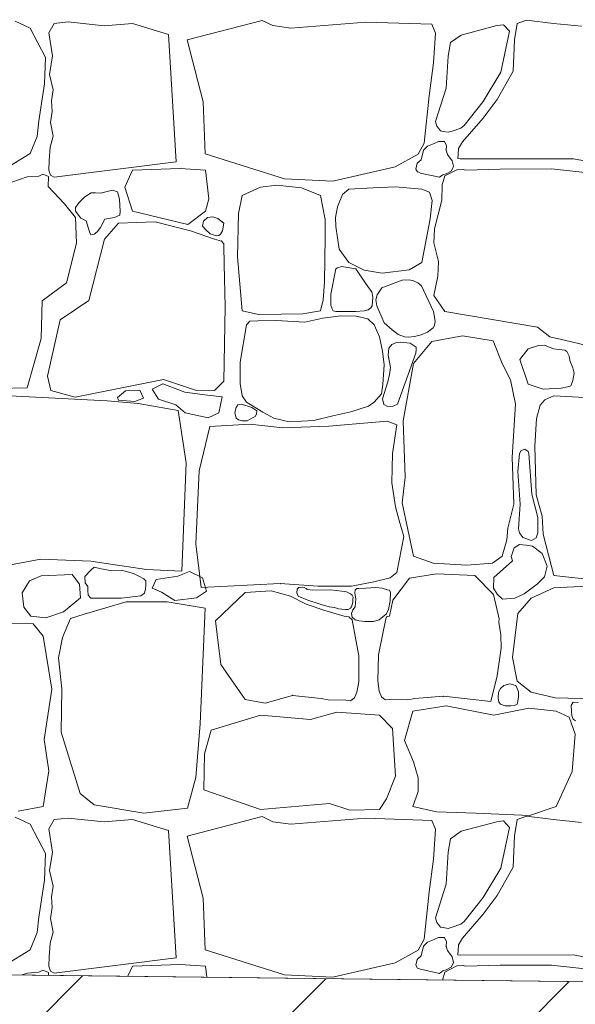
# Model space of a CAD drawing. Header units: centimetres. Extents: x 13236 to 130629, y -361 to 3059.
# Tile 26 of 71: x 76474 to 76537, y -133 to -23. Entities that reach past the tile are written whole.
import ezdxf

# ---------------------------------------------------------------- set-up
doc = ezdxf.new("R2010")
doc.units = ezdxf.units.CM
doc.header["$MEASUREMENT"] = 0
doc.linetypes.add('Wipeout_Contour', pattern=[100, 0, -100])
for name, color, linetype, lineweight in [('0_Nr_pióra__102', 9, 'Continuous', 5), ('0_Nr_pióra__93', 7, 'Continuous', 13), ('_elementy3d_Nr_pióra__102', 9, 'Continuous', 5), ('_elementy3d_Nr_pióra__2', 8, 'Continuous', 5)]:
    doc.layers.add(name, color=color, linetype=linetype, lineweight=lineweight)
doc.layers.add('_elementy3d', color=7, linetype='Continuous')

# ---------------------------------------------------------------- blocks, each defined once
blk = doc.blocks.new('*X471', base_point=(73973.14, 422.67))
at = {"layer": '_elementy3d_Nr_pióra__102', "linetype": 'Continuous'}
for p, q in [((76531.13, -23.11), (76530.09, -23.5)), ((76534.15, -23.5), (76531.13, -23.11)), ((76475.53, -24.02), (76473.87, -23.23)), ((76477.24, -27.29), (76475.53, -24.02)), ((76478.23, -23.48), (76477.63, -24.53)), ((76479.79, -23.32), (76478.23, -23.48)), ((76483.83, -23.75), (76479.79, -23.32)), ((76487, -23.5), (76483.83, -23.75)), ((76491.05, -24.72), (76487, -23.5)), ((76493.14, -25.34), (76501.53, -23.16)), ((76501.53, -23.16), (76502.74, -23.73)), ((76502.74, -23.73), (76504.74, -24.02)), ((76504.74, -24.02), (76513.14, -23.35)), ((76513.14, -23.35), (76520.55, -23.58)), ((76520.55, -23.58), (76520.94, -24.57)), ((76527.81, -23.73), (76523.84, -24.8)), ((76528.55, -23.63), (76527.81, -23.73)), ((76529.25, -24.37), (76528.55, -23.63)), ((76530.09, -23.5), (76529.81, -25.31)), ((76537.32, -23.8), (76534.15, -23.5)), ((76477.63, -24.53), (76478.03, -27.13)), ((76491.91, -38.98), (76491.05, -24.72)), ((76494.9, -32.28), (76493.14, -25.34)), ((76520.94, -24.57), (76520.72, -27.91)), ((76523.84, -24.8), (76522.61, -25.63)), ((76528.28, -28.93), (76529.25, -24.37)), ((76529.81, -25.31), (76529.66, -28.83)), ((76522.61, -25.63), (76522.36, -27.14)), ((76477.16, -30.26), (76477.24, -27.29)), ((76478.03, -27.13), (76477.7, -29.19)), ((76522.36, -27.14), (76522.16, -30.74)), ((76520.72, -27.91), (76520.22, -31.58)), ((76477.7, -29.19), (76478.1, -30.94)), ((76526.27, -32.22), (76528.28, -28.93)), ((76529.66, -28.83), (76527.86, -32)), ((76476.52, -34.4), (76477.16, -30.26)), ((76522.16, -30.74), (76520.96, -34.48)), ((76478.1, -30.94), (76477.91, -32.15)), ((76520.22, -31.58), (76519.66, -36.88)), ((76477.91, -32.15), (76478.02, -33.34)), ((76495.13, -38.09), (76494.9, -32.28)), ((76524.17, -34.92), (76526.27, -32.22)), ((76527.86, -32), (76526.27, -34.08)), ((76478.02, -33.34), (76477.8, -34.58)), ((76526.27, -34.08), (76523.97, -36.75)), ((76476.32, -36.13), (76476.52, -34.4)), ((76477.8, -34.58), (76478.13, -36.1)), ((76520.96, -34.48), (76521.09, -35.01)), ((76521.09, -35.01), (76521.29, -35.22)), ((76521.29, -35.22), (76521.52, -35.52)), ((76522.8, -35.54), (76523.78, -35.2)), ((76523.78, -35.2), (76524.17, -34.92)), ((76475.53, -38.07), (76476.32, -36.13)), ((76478.13, -36.1), (76477.79, -37.34)), ((76521.52, -35.52), (76521.8, -35.57)), ((76521.8, -35.57), (76522.35, -35.68)), ((76522.35, -35.68), (76522.8, -35.54)), ((76477.79, -37.34), (76477.68, -38.85)), ((76519.66, -36.88), (76518.99, -38.12)), ((76520.07, -37.23), (76519.6, -37.67)), ((76520.78, -36.92), (76520.07, -37.23)), ((76521.3, -36.69), (76520.78, -36.92)), ((76521.96, -36.7), (76521.3, -36.69)), ((76522.17, -37.19), (76521.96, -36.7)), ((76522.14, -37.67), (76522.17, -37.19)), ((76523.97, -36.75), (76523.52, -37.51)), ((76472.75, -39.78), (76475.53, -38.07)), ((76504.03, -40.89), (76495.13, -38.09)), ((76518.99, -38.12), (76516.43, -39.53)), ((76519.6, -37.67), (76519.36, -38.75)), ((76522.31, -38.16), (76522.14, -37.67)), ((76522.83, -38.86), (76522.31, -38.16)), ((76523.47, -38.14), (76523.46, -38.62)), ((76523.52, -37.51), (76523.47, -38.14)), ((76477.68, -38.85), (76477.63, -39.92)), ((76478.23, -40.69), (76491.91, -38.98)), ((76516.43, -39.53), (76509.45, -41.15)), ((76518.89, -39.14), (76518.74, -39.8)), ((76519.36, -38.75), (76518.89, -39.14)), ((76522.98, -39.48), (76522.83, -38.86)), ((76522.86, -39.77), (76522.98, -39.48)), ((76523.46, -38.62), (76523.72, -38.66)), ((76523.72, -38.66), (76536.4, -38.64)), ((76536.4, -38.64), (76539.99, -39.33)), ((76475.21, -40.67), (76472.61, -41.56)), ((76476.51, -40.58), (76475.21, -40.67)), ((76476.96, -40.35), (76476.51, -40.58)), ((76477.59, -40.62), (76476.96, -40.35)), ((76477.56, -41.73), (76477.59, -40.62)), ((76477.63, -39.92), (76477.8, -40.48)), ((76477.8, -40.48), (76478.23, -40.69)), ((76487, -39.92), (76486.14, -41.82)), ((76492.33, -39.72), (76487, -39.92)), ((76495.17, -39.92), (76492.33, -39.72)), ((76495.57, -43.14), (76495.17, -39.92)), ((76518.74, -39.8), (76518.94, -40.12)), ((76518.94, -40.12), (76519.07, -40.16)), ((76519.07, -40.16), (76519.34, -40.29)), ((76519.34, -40.29), (76519.6, -40.32)), ((76519.6, -40.32), (76521.38, -40.72)), ((76521.38, -40.72), (76521.78, -40.43)), ((76521.99, -40.57), (76521.7, -41.56)), ((76521.78, -40.43), (76522.14, -40.32)), ((76523.35, -39.88), (76521.99, -40.57)), ((76522.14, -40.32), (76522.69, -40.02)), ((76522.69, -40.02), (76522.86, -39.77)), ((76524.04, -39.84), (76523.35, -39.88)), ((76524.36, -39.9), (76524.04, -39.84)), ((76528.2, -39.8), (76524.36, -39.9)), ((76533.93, -39.78), (76528.2, -39.8)), ((76541.06, -40.57), (76533.93, -39.78)), ((76479.39, -43.69), (76477.56, -41.73)), ((76486.14, -41.82), (76487, -44.52)), ((76501.34, -41.82), (76499.3, -42.77)), ((76503.16, -41.61), (76501.34, -41.82)), ((76505.94, -41.88), (76503.16, -41.61)), ((76509.45, -41.15), (76504.03, -40.89)), ((76508.08, -42.77), (76505.94, -41.88)), ((76513.95, -41.88), (76511.25, -42.06)), ((76516.47, -41.8), (76513.95, -41.88)), ((76519.4, -42.06), (76516.47, -41.8)), ((76521.7, -41.56), (76521.67, -43.28)), ((76481.65, -42.91), (76480.98, -43.59)), ((76482.38, -42.46), (76481.65, -42.91)), ((76482.84, -42.45), (76482.38, -42.46)), ((76483.41, -42.5), (76482.84, -42.45)), ((76484.75, -42.15), (76483.41, -42.5)), ((76485.31, -42.34), (76484.75, -42.15)), ((76485.53, -43.18), (76485.31, -42.34)), ((76499.3, -42.77), (76498.87, -44.78)), ((76508.6, -45.45), (76508.08, -42.77)), ((76510.51, -42.65), (76509.95, -44.01)), ((76511.25, -42.06), (76510.51, -42.65)), ((76520.27, -42.38), (76519.4, -42.06)), ((76520.58, -43.31), (76520.27, -42.38)), ((76480.63, -45.2), (76479.39, -43.69)), ((76480.98, -43.59), (76480.63, -44.1)), ((76485.62, -44.54), (76485.53, -43.18)), ((76495.17, -44.52), (76495.57, -43.14)), ((76509.95, -44.01), (76509.74, -45.21)), ((76520.34, -45.36), (76520.58, -43.31)), ((76521.67, -43.28), (76520.85, -46.49)), ((76480.63, -44.1), (76480.63, -44.52)), ((76480.63, -44.52), (76481.22, -45.28)), ((76480.73, -48.1), (76480.63, -45.2)), ((76484.97, -45.21), (76485.59, -44.95)), ((76485.59, -44.95), (76485.62, -44.54)), ((76487, -44.52), (76493.19, -45.99)), ((76493.19, -45.99), (76495.17, -44.52)), ((76495.4, -45.21), (76496, -45.14)), ((76496, -45.14), (76496.55, -45.33)), ((76498.87, -44.78), (76498.78, -49.64)), ((76481.22, -45.28), (76481.82, -45.58)), ((76481.82, -45.58), (76482.19, -46.81)), ((76483.41, -46.32), (76483.91, -45.39)), ((76485.44, -45.84), (76483.85, -47.63)), ((76483.91, -45.39), (76484.97, -45.21)), ((76489.55, -45.7), (76485.44, -45.84)), ((76493.51, -46.71), (76489.55, -45.7)), ((76494.86, -46.2), (76494.96, -45.61)), ((76495.17, -46.57), (76494.86, -46.2)), ((76494.96, -45.61), (76495.4, -45.21)), ((76496.55, -45.33), (76497.22, -45.84)), ((76497.22, -45.84), (76497.1, -46.7)), ((76508.58, -47.43), (76508.6, -45.45)), ((76509.74, -45.21), (76509.77, -46.23)), ((76509.77, -46.23), (76510.17, -48.75)), ((76519.4, -50.26), (76520.34, -45.36)), ((76482.19, -46.81), (76482.33, -47.14)), ((76482.33, -47.14), (76482.72, -47.09)), ((76482.72, -47.09), (76483.06, -46.82)), ((76483.06, -46.82), (76483.41, -46.32)), ((76496.19, -47.63), (76493.51, -46.71)), ((76495.72, -47.04), (76495.17, -46.57)), ((76496.39, -47.28), (76495.72, -47.04)), ((76496.69, -47.24), (76496.39, -47.28)), ((76496.85, -47.07), (76496.69, -47.24)), ((76497.1, -46.7), (76496.85, -47.07)), ((76520.85, -46.49), (76520.75, -48.05)), ((76479.62, -52.53), (76480.73, -48.1)), ((76483.85, -47.63), (76482.12, -54.51)), ((76496.99, -47.85), (76496.19, -47.63)), ((76497.24, -48.15), (76496.99, -47.85)), ((76497.25, -48.39), (76497.24, -48.15)), ((76497.28, -50.43), (76497.25, -48.39)), ((76508.51, -52.45), (76508.58, -47.43)), ((76520.75, -48.05), (76521.29, -50.15)), ((76510.17, -48.75), (76511.25, -50.26)), ((76497.37, -55.21), (76497.28, -50.43)), ((76498.78, -49.64), (76499.3, -55.66)), ((76510.47, -50.7), (76509.95, -50.85)), ((76512.03, -50.97), (76510.47, -50.7)), ((76511.25, -50.26), (76512.94, -51.12)), ((76517.99, -51.08), (76519.4, -50.26)), ((76521.29, -50.15), (76521.21, -51.79)), ((76509.77, -50.97), (76509.23, -53.81)), ((76509.95, -50.85), (76509.77, -50.97)), ((76513.09, -52.58), (76512.03, -50.97)), ((76512.94, -51.12), (76514.99, -51.44)), ((76514.99, -51.44), (76517.99, -51.08)), ((76521.21, -51.79), (76520.77, -53.94)), ((76476.87, -54.56), (76479.62, -52.53)), ((76508.36, -54.45), (76508.51, -52.45)), ((76513.55, -53.22), (76513.09, -52.58)), ((76517.23, -52.23), (76514.93, -53.08)), ((76517.99, -52.2), (76517.23, -52.23)), ((76518.47, -52.32), (76517.99, -52.2)), ((76518.97, -52.54), (76518.47, -52.32)), ((76519.39, -52.88), (76518.97, -52.54)), ((76520.74, -55.74), (76519.39, -52.88)), ((76509.23, -53.81), (76509.22, -55.03)), ((76513.82, -53.54), (76513.55, -53.22)), ((76513.91, -54.14), (76513.82, -53.54)), ((76514.4, -53.88), (76514.27, -54.43)), ((76514.93, -53.08), (76514.4, -53.88)), ((76520.77, -53.94), (76521.99, -55.73)), ((76476.77, -58.75), (76476.87, -54.56)), ((76482.12, -54.51), (76478.9, -56.67)), ((76508.08, -55.66), (76508.36, -54.45)), ((76509.22, -55.03), (76509.37, -55.45)), ((76513.72, -55.32), (76513.84, -55.12)), ((76513.84, -55.12), (76513.91, -54.14)), ((76514.27, -54.43), (76514.37, -55.09)), ((76514.37, -55.09), (76515.2, -57.01)), ((76497.23, -63.55), (76497.37, -55.21)), ((76499.3, -55.66), (76501.13, -56.06)), ((76501.13, -56.06), (76503.67, -56.03)), ((76503.67, -56.03), (76506.09, -56.02)), ((76506.09, -56.02), (76508.08, -55.66)), ((76510.35, -56.22), (76508.32, -56.5)), ((76509.37, -55.45), (76509.47, -55.68)), ((76509.47, -55.68), (76509.77, -55.74)), ((76509.77, -55.74), (76512.03, -55.74)), ((76512.06, -56.25), (76510.35, -56.22)), ((76512.03, -55.74), (76512.96, -55.66)), ((76512.96, -55.66), (76513.39, -55.55)), ((76513.39, -55.55), (76513.72, -55.32)), ((76520.91, -56.83), (76520.74, -55.74)), ((76521.99, -55.73), (76532.39, -57.5)), ((76478.9, -56.67), (76477.49, -62.98)), ((76499.78, -57.23), (76499.05, -61.41)), ((76500.15, -56.81), (76499.78, -57.23)), ((76501.05, -56.78), (76500.15, -56.81)), ((76503.14, -56.75), (76501.05, -56.78)), ((76506.32, -56.94), (76503.14, -56.75)), ((76508.32, -56.5), (76506.32, -56.94)), ((76513.38, -56.55), (76512.06, -56.25)), ((76514.09, -57.23), (76513.38, -56.55)), ((76514.68, -58.59), (76514.09, -57.23)), ((76515.2, -57.01), (76516.08, -57.78)), ((76520.67, -57.56), (76520.85, -57.3)), ((76520.85, -57.3), (76520.91, -56.83)), ((76516.08, -57.78), (76516.77, -58.32)), ((76516.77, -58.32), (76517.46, -58.57)), ((76518.6, -58.54), (76519.36, -58.36)), ((76519.36, -58.36), (76520.07, -58.05)), ((76520.07, -58.05), (76520.67, -57.56)), ((76532.39, -57.5), (76533.76, -58.59)), ((76475.21, -64.3), (76476.77, -58.75)), ((76515.02, -60.19), (76514.68, -58.59)), ((76516.04, -59.43), (76515.73, -59.86)), ((76516.57, -59.22), (76516.04, -59.43)), ((76517.04, -59.16), (76516.57, -59.22)), ((76518.1, -59.27), (76517.04, -59.16)), ((76517.46, -58.57), (76517.88, -58.6)), ((76517.88, -58.6), (76518.6, -58.54)), ((76518.78, -59.72), (76518.1, -59.27)), ((76520.53, -59.12), (76518.47, -61.55)), ((76523.99, -58.48), (76520.53, -59.12)), ((76527.41, -59.02), (76523.99, -58.48)), ((76528.43, -61.55), (76527.41, -59.02)), ((76533.18, -59.52), (76532.38, -59.57)), ((76533.35, -59.59), (76533.18, -59.52)), ((76533.76, -58.59), (76535.54, -59)), ((76535.54, -59), (76537.75, -59.5)), ((76515.21, -61.71), (76515.02, -60.19)), ((76515.73, -59.86), (76515.66, -60.63)), ((76515.66, -60.63), (76515.89, -62.03)), ((76516.69, -66.13), (76518.76, -60.42)), ((76518.76, -60.42), (76518.8, -60)), ((76518.8, -60), (76518.78, -59.72)), ((76531.32, -59.94), (76530.41, -61.1)), ((76532.38, -59.57), (76531.32, -59.94)), ((76534.15, -59.94), (76533.35, -59.59)), ((76535.44, -60.09), (76534.15, -59.94)), ((76535.68, -60.21), (76535.44, -60.09)), ((76535.92, -60.76), (76535.68, -60.21)), ((76499.05, -61.41), (76499.08, -63.79)), ((76515.05, -63.93), (76515.21, -61.71)), ((76518.47, -61.55), (76517.31, -67.99)), ((76529.34, -63.4), (76528.43, -61.55)), ((76530.41, -61.1), (76531.32, -63.87)), ((76536.01, -61.22), (76535.92, -60.76)), ((76536.32, -62.04), (76536.01, -61.22)), ((76515.78, -62.78), (76515.62, -63.63)), ((76515.89, -62.03), (76515.78, -62.78)), ((76536.48, -62.64), (76536.32, -62.04)), ((76536.35, -63.48), (76536.48, -62.64)), ((76477.49, -62.98), (76477.86, -64.59)), ((76480.58, -65.34), (76490.49, -63.35)), ((76490.4, -63.83), (76489.19, -64.45)), ((76492.87, -64.77), (76490.4, -63.83)), ((76490.49, -63.35), (76494.06, -64.54)), ((76496.19, -64.59), (76497.23, -63.55)), ((76499.08, -63.79), (76499.28, -65.18)), ((76514.89, -64.97), (76515.05, -63.93)), ((76515.62, -63.63), (76515.01, -65.52)), ((76529.91, -66.13), (76529.34, -63.4)), ((76531.32, -63.87), (76533.01, -64.44)), ((76536.1, -64.06), (76536.2, -63.87)), ((76536.2, -63.87), (76536.35, -63.48)), ((76462.6, -64.49), (76475.21, -64.3)), ((76477.86, -64.59), (76480.58, -65.34)), ((76485.31, -65.36), (76486.22, -64.62)), ((76486.22, -64.62), (76487.81, -64.56)), ((76487.81, -64.56), (76488.22, -65.45)), ((76489.19, -64.45), (76489.9, -65.57)), ((76495.4, -65.12), (76492.87, -64.77)), ((76494.06, -64.54), (76496.19, -64.59)), ((76514.09, -65.88), (76514.89, -64.97)), ((76533.01, -64.44), (76535.04, -64.32)), ((76535.04, -64.32), (76535.75, -64.19)), ((76535.75, -64.19), (76536.1, -64.06)), ((76484.15, -65.73), (76473.23, -65.19)), ((76487.64, -66.05), (76484.15, -65.73)), ((76485.45, -65.68), (76485.31, -65.36)), ((76487.25, -65.83), (76485.45, -65.68)), ((76488.22, -65.45), (76487.25, -65.83)), ((76492.12, -66.84), (76487.64, -66.05)), ((76489.9, -65.57), (76491.87, -66.21)), ((76497.05, -65.3), (76495.4, -65.12)), ((76496.67, -67.1), (76497.05, -65.3)), ((76499.2, -66.12), (76498.79, -66.18)), ((76500.37, -66.49), (76499.2, -66.12)), ((76499.28, -65.18), (76499.78, -65.88)), ((76499.78, -65.88), (76501.61, -67.03)), ((76513.43, -66.35), (76514.09, -65.88)), ((76515.01, -65.52), (76515.15, -66.15)), ((76516.19, -66.35), (76516.69, -66.13)), ((76529.54, -72.05), (76529.91, -66.13)), ((76533.21, -65.63), (76532.69, -66.23)), ((76534.2, -65.19), (76533.21, -65.63)), ((76540.93, -65.56), (76534.2, -65.19)), ((76491.87, -66.21), (76492.9, -67.1)), ((76493.01, -72.67), (76492.12, -66.84)), ((76492.9, -67.1), (76495.49, -67.63)), ((76495.49, -67.63), (76496.67, -67.1)), ((76498.62, -66.49), (76498.46, -67.04)), ((76498.46, -67.04), (76498.62, -67.7)), ((76498.79, -66.18), (76498.62, -66.49)), ((76500.93, -66.85), (76500.37, -66.49)), ((76500.74, -67.49), (76500.9, -67.22)), ((76500.9, -67.22), (76500.93, -66.85)), ((76501.61, -67.03), (76502.84, -67.7)), ((76509.43, -67.43), (76511.48, -66.98)), ((76511.48, -66.98), (76513.43, -66.35)), ((76515.15, -66.15), (76515.57, -66.38)), ((76515.57, -66.38), (76516.19, -66.35)), ((76532.69, -66.23), (76532.27, -67.71)), ((76498.62, -67.7), (76498.87, -67.88)), ((76498.87, -67.88), (76499.27, -67.97)), ((76499.27, -67.97), (76499.86, -68)), ((76499.86, -68), (76500.37, -67.7)), ((76500.37, -67.7), (76500.74, -67.49)), ((76502.84, -67.7), (76504.54, -68.1)), ((76504.54, -68.1), (76507.33, -67.94)), ((76507.33, -67.94), (76509.43, -67.43)), ((76515.53, -68.04), (76509.01, -68.6)), ((76516.62, -68.45), (76515.53, -68.04)), ((76517.31, -67.99), (76517.55, -74.3)), ((76532.27, -67.71), (76532.09, -70.83)), ((76495.65, -68.63), (76494.48, -73.6)), ((76500.13, -68.35), (76495.65, -68.63)), ((76503.86, -68.77), (76500.13, -68.35)), ((76509.01, -68.6), (76503.86, -68.77)), ((76516.12, -71.66), (76516.62, -68.45)), ((76516.07, -74.91), (76516.12, -71.66)), ((76530.36, -71.66), (76530.18, -73.67)), ((76530.55, -71.3), (76530.36, -71.66)), ((76530.94, -71.16), (76530.55, -71.3)), ((76531.32, -71.41), (76530.94, -71.16)), ((76531.42, -71.66), (76531.32, -71.41)), ((76531.74, -76.19), (76531.42, -71.66)), ((76532.09, -70.83), (76532.22, -76.26)), ((76492.54, -84.83), (76493.01, -72.67)), ((76529.74, -77.3), (76529.54, -72.05)), ((76494.48, -73.6), (76494.09, -81.74)), ((76530.18, -73.67), (76530.45, -77.32)), ((76516.45, -77.62), (76516.07, -74.91)), ((76517.55, -74.3), (76517.21, -77.15)), ((76517.21, -77.15), (76518.47, -83.14)), ((76532.42, -78.8), (76531.74, -76.19)), ((76532.22, -76.26), (76532.88, -78.64)), ((76516.87, -79.14), (76516.45, -77.62)), ((76529.07, -80), (76529.74, -77.3)), ((76530.45, -77.32), (76530.23, -80.08)), ((76517.4, -80.94), (76516.87, -79.14)), ((76532.4, -80.54), (76532.42, -78.8)), ((76532.88, -78.64), (76533.01, -80.69)), ((76528.95, -81.29), (76529.07, -80)), ((76530.23, -80.08), (76530.36, -80.54)), ((76516.62, -84.98), (76517.4, -80.94)), ((76528.43, -83.14), (76528.95, -81.29)), ((76530.36, -80.54), (76530.73, -81.06)), ((76530.73, -81.06), (76531.72, -81.37)), ((76531.72, -81.37), (76532.23, -81.1)), ((76532.23, -81.1), (76532.4, -80.54)), ((76533.01, -80.69), (76534.2, -85.32)), ((76494.09, -81.74), (76494.69, -86.64)), ((76529.76, -82.21), (76529.57, -82.75)), ((76530.36, -81.82), (76529.76, -82.21)), ((76531.1, -81.91), (76530.36, -81.82)), ((76531.8, -82.02), (76531.1, -81.91)), ((76532.9, -82.85), (76531.8, -82.02)), ((76471.07, -84.53), (76476.72, -83.49)), ((76476.72, -83.49), (76482.34, -83.69)), ((76482.34, -83.69), (76488.56, -84.63)), ((76518.47, -83.14), (76520.7, -83.91)), ((76527.34, -83.91), (76528.43, -83.14)), ((76529.57, -83.67), (76527.5, -85.51)), ((76529.57, -82.75), (76529.44, -83.17)), ((76529.44, -83.17), (76529.57, -83.67)), ((76533.44, -84.25), (76532.9, -82.85)), ((76482.34, -84.7), (76481.65, -85.42)), ((76482.69, -84.37), (76482.34, -84.7)), ((76483.48, -84.55), (76482.69, -84.37)), ((76484.55, -84.73), (76483.48, -84.55)), ((76485.76, -84.7), (76484.55, -84.73)), ((76487.13, -85.07), (76485.76, -84.7)), ((76488.56, -84.63), (76492.54, -84.83)), ((76492.08, -85.39), (76493.38, -84.85)), ((76493.38, -84.85), (76494.83, -85.57)), ((76520.7, -83.91), (76524.46, -84.14)), ((76524.46, -84.14), (76527.34, -83.91)), ((76533.16, -85.46), (76533.44, -84.25)), ((76475.48, -85.89), (76474.65, -87.23)), ((76476.77, -85.35), (76475.48, -85.89)), ((76480.23, -85.2), (76476.77, -85.35)), ((76481.05, -86.27), (76480.23, -85.2)), ((76481.65, -85.42), (76481.71, -86.13)), ((76487.72, -85.39), (76487.13, -85.07)), ((76488.28, -85.67), (76487.72, -85.39)), ((76488.49, -85.9), (76488.28, -85.67)), ((76488.49, -86.41), (76488.49, -85.9)), ((76489.19, -86.73), (76489.66, -85.76)), ((76489.66, -85.76), (76492.08, -85.39)), ((76494.83, -85.57), (76495.3, -87.06)), ((76514.05, -86.01), (76515.87, -85.58)), ((76515.87, -85.58), (76516.62, -84.98)), ((76516.16, -88.07), (76518.05, -85.6)), ((76518.05, -85.6), (76521.05, -85.13)), ((76521.05, -85.13), (76525.36, -85.32)), ((76525.36, -85.32), (76527.45, -87.43)), ((76527.5, -85.51), (76527.44, -86.73)), ((76532.36, -86.23), (76533.16, -85.46)), ((76534.2, -85.32), (76538.93, -85.82)), ((76481.19, -87.82), (76481.05, -86.27)), ((76481.71, -86.13), (76481.99, -86.55)), ((76481.99, -86.55), (76481.98, -86.98)), ((76481.98, -86.98), (76482.04, -87.49)), ((76488.33, -87.29), (76488.44, -86.81)), ((76488.44, -86.81), (76488.49, -86.41)), ((76490.24, -87.16), (76489.19, -86.73)), ((76495.3, -87.06), (76494.18, -87.81)), ((76494.69, -86.64), (76503.56, -86.2)), ((76502.54, -87.03), (76499.63, -87.19)), ((76504.72, -87.62), (76502.54, -87.03)), ((76503.56, -86.2), (76507.77, -86.51)), ((76505.46, -86.85), (76505.4, -87.24)), ((76505.64, -86.65), (76505.46, -86.85)), ((76506, -86.61), (76505.64, -86.65)), ((76506.25, -86.66), (76506, -86.61)), ((76506.45, -86.75), (76506.25, -86.66)), ((76506.56, -86.87), (76506.45, -86.75)), ((76507.2, -86.93), (76506.56, -86.87)), ((76509.19, -86.92), (76507.2, -86.93)), ((76507.77, -86.51), (76511.55, -86.51)), ((76510.47, -87.04), (76509.19, -86.92)), ((76510.97, -87.12), (76510.47, -87.04)), ((76511.55, -86.51), (76514.05, -86.01)), ((76511.94, -86.92), (76511.91, -87.29)), ((76512.12, -86.74), (76511.94, -86.92)), ((76512.34, -86.76), (76512.12, -86.74)), ((76513.14, -86.71), (76512.34, -86.76)), ((76514.26, -86.65), (76513.14, -86.71)), ((76514.99, -86.72), (76514.26, -86.65)), ((76515.53, -86.92), (76514.99, -86.72)), ((76515.78, -86.95), (76515.53, -86.92)), ((76515.9, -87.22), (76515.78, -86.95)), ((76527.44, -86.73), (76527.87, -87.39)), ((76530.89, -87.36), (76532.36, -86.23)), ((76534.2, -86.69), (76531.67, -87.85)), ((76537.96, -86.49), (76534.2, -86.69)), ((76474.65, -87.23), (76474.81, -88.84)), ((76479.27, -89.36), (76481.19, -87.82)), ((76482.04, -87.49), (76482.34, -87.83)), ((76482.34, -87.83), (76485.76, -87.83)), ((76485.76, -87.83), (76487.93, -87.56)), ((76487.93, -87.56), (76488.33, -87.29)), ((76491.76, -88.1), (76490.24, -87.16)), ((76494.18, -87.81), (76491.76, -88.1)), ((76499.63, -87.19), (76496.3, -90.36)), ((76506.44, -88.5), (76504.72, -87.62)), ((76505.4, -87.24), (76505.56, -87.62)), ((76505.56, -87.62), (76506.64, -88.07)), ((76506.64, -88.07), (76508.14, -88.56)), ((76511.43, -87.34), (76510.97, -87.12)), ((76511.61, -87.5), (76511.43, -87.34)), ((76511.72, -87.72), (76511.61, -87.5)), ((76511.67, -88.24), (76511.7, -87.98)), ((76511.7, -87.98), (76511.72, -87.72)), ((76511.91, -87.29), (76512.03, -87.9)), ((76512.03, -87.9), (76511.96, -88.8)), ((76515.7, -89.11), (76515.86, -88.12)), ((76515.78, -89.85), (76516.16, -88.07)), ((76515.86, -88.12), (76515.9, -87.22)), ((76527.45, -87.43), (76528.09, -90.17)), ((76527.87, -87.39), (76528.46, -87.96)), ((76528.46, -87.96), (76529.84, -87.85)), ((76529.84, -87.85), (76530.89, -87.36)), ((76531.67, -87.85), (76530.16, -89.56)), ((76474.81, -88.84), (76475.6, -89.86)), ((76484, -88.94), (76481.6, -89.63)), ((76486.28, -88.25), (76484, -88.94)), ((76488.58, -88.25), (76486.28, -88.25)), ((76490.88, -88.25), (76488.58, -88.25)), ((76495.14, -88.95), (76490.88, -88.25)), ((76494.58, -101.91), (76495.14, -88.95)), ((76508.44, -89.19), (76506.44, -88.5)), ((76508.14, -88.56), (76509.05, -88.8)), ((76509.54, -89.52), (76508.44, -89.19)), ((76509.05, -88.8), (76509.62, -88.9)), ((76509.62, -88.9), (76510.08, -89.05)), ((76510.08, -89.05), (76510.83, -89.12)), ((76510.83, -89.12), (76511.17, -89.09)), ((76511.17, -89.09), (76511.43, -88.96)), ((76511.43, -88.96), (76511.55, -88.8)), ((76511.68, -89.14), (76511.52, -89.54)), ((76511.55, -88.8), (76511.61, -88.58)), ((76511.61, -88.58), (76511.67, -88.24)), ((76511.96, -88.8), (76511.68, -89.14)), ((76515.46, -89.61), (76515.7, -89.11)), ((76475.6, -89.86), (76477.31, -90.03)), ((76477.31, -90.03), (76479.27, -89.36)), ((76480.06, -90.1), (76479.15, -92.25)), ((76481.6, -89.63), (76480.06, -90.1)), ((76496.3, -90.36), (76496.89, -95.27)), ((76510.72, -89.84), (76509.54, -89.52)), ((76511.23, -89.94), (76510.72, -89.84)), ((76511.63, -90.26), (76511.23, -89.94)), ((76511.52, -89.54), (76511.6, -89.96)), ((76511.6, -89.96), (76511.94, -90.26)), ((76511.94, -92.1), (76511.63, -90.26)), ((76511.94, -90.26), (76512.38, -90.39)), ((76512.38, -90.39), (76513.08, -90.46)), ((76514.01, -90.45), (76514.62, -90.26)), ((76514.62, -90.26), (76515.46, -89.61)), ((76515.01, -92), (76515.37, -90.17)), ((76515.37, -90.17), (76515.48, -89.88)), ((76515.48, -89.88), (76515.78, -89.85)), ((76528.09, -90.17), (76528.04, -90.54)), ((76530.16, -89.56), (76529.57, -94.49)), ((76475.88, -90.72), (76472.78, -90.67)), ((76477.01, -92.1), (76475.88, -90.72)), ((76513.08, -90.46), (76514.01, -90.45)), ((76528.04, -90.54), (76528.28, -91.95)), ((76477.98, -98.01), (76477.01, -92.1)), ((76479.15, -92.25), (76478.7, -94.51)), ((76512.34, -94.31), (76511.94, -92.1)), ((76514.56, -94.2), (76515.01, -92)), ((76528.28, -91.95), (76528.3, -93.44)), ((76528.3, -93.44), (76527.84, -96.53)), ((76478.7, -94.51), (76479.09, -97.99)), ((76512.34, -97.2), (76512.34, -94.31)), ((76514.48, -97.08), (76514.56, -94.2)), ((76529.57, -94.49), (76530.09, -97.14)), ((76496.89, -95.27), (76499.63, -99.19)), ((76527.84, -96.53), (76527.13, -99.42)), ((76477.11, -103.65), (76477.98, -98.01)), ((76479.09, -97.99), (76479, -102.83)), ((76512.13, -98.36), (76512.34, -97.2)), ((76514.65, -98.25), (76514.48, -97.08)), ((76528.23, -97.96), (76528, -98.37)), ((76528.62, -97.6), (76528.23, -97.96)), ((76529.29, -97.45), (76528.62, -97.6)), ((76529.95, -97.6), (76529.29, -97.45)), ((76530.09, -97.96), (76529.95, -97.6)), ((76530.09, -97.14), (76531.67, -98.35)), ((76530.24, -98.34), (76530.09, -97.96)), ((76499.63, -99.19), (76501.85, -99.61)), ((76501.85, -99.61), (76504.94, -98.73)), ((76504.94, -98.73), (76508.13, -99.09)), ((76508.13, -99.09), (76508.93, -99.23)), ((76511.43, -99.33), (76511.63, -99.19)), ((76511.63, -99.19), (76511.88, -98.99)), ((76511.88, -98.99), (76512.13, -98.36)), ((76514.88, -98.89), (76514.65, -98.25)), ((76515.13, -99.09), (76514.88, -98.89)), ((76515.33, -99.23), (76515.13, -99.09)), ((76515.84, -99.19), (76515.33, -99.23)), ((76517.83, -99.21), (76515.84, -99.19)), ((76518.63, -99.08), (76517.83, -99.21)), ((76521.83, -98.82), (76518.63, -99.08)), ((76527.13, -99.42), (76521.83, -98.82)), ((76528, -98.37), (76527.95, -99)), ((76527.95, -99), (76528.04, -99.49)), ((76530.18, -99.38), (76530.26, -98.87)), ((76530.26, -98.87), (76530.24, -98.34)), ((76531.67, -98.35), (76534.37, -99)), ((76534.37, -99), (76538.56, -99.12)), ((76508.93, -99.23), (76510.92, -99.27)), ((76510.92, -99.27), (76511.43, -99.33)), ((76518.4, -100.51), (76522.14, -99.91)), ((76522.14, -99.91), (76527.49, -100.95)), ((76527.49, -100.95), (76531.42, -100.14)), ((76528.04, -99.49), (76528.23, -99.71)), ((76528.23, -99.71), (76528.76, -99.9)), ((76528.76, -99.9), (76529.39, -99.9)), ((76529.39, -99.9), (76529.79, -99.86)), ((76529.79, -99.86), (76530.09, -99.71)), ((76530.09, -99.71), (76530.18, -99.38)), ((76531.42, -100.14), (76534.47, -100.51)), ((76536.38, -99.49), (76536.15, -99.84)), ((76536.15, -99.84), (76536.18, -100.5)), ((76536.92, -99.53), (76536.38, -99.49)), ((76501.35, -100.95), (76495.8, -102.61)), ((76506.95, -101.42), (76501.35, -100.95)), ((76509.9, -100.61), (76506.95, -101.42)), ((76514.66, -100.95), (76509.9, -100.61)), ((76516.14, -102.44), (76514.66, -100.95)), ((76517.48, -103.78), (76518.4, -100.51)), ((76534.47, -100.51), (76535.93, -101.18)), ((76535.93, -101.18), (76536.58, -103.08)), ((76536.18, -100.5), (76536.23, -101.03)), ((76536.23, -101.03), (76536.38, -101.4)), ((76536.38, -101.4), (76536.65, -101.59)), ((76494.11, -107.93), (76494.58, -101.91)), ((76516.46, -107.76), (76516.14, -102.44)), ((76479, -102.83), (76481.15, -109.7)), ((76495.8, -102.61), (76495.05, -105.26)), ((76536.58, -103.08), (76536.25, -107.24)), ((76477.63, -107.19), (76477.11, -103.65)), ((76518.47, -106.18), (76517.48, -103.78)), ((76495.05, -105.26), (76495, -109.29)), ((76518.99, -107.94), (76518.47, -106.18)), ((76477.01, -111.18), (76477.63, -107.19)), ((76493.17, -111.34), (76494.11, -107.93)), ((76515.45, -110.31), (76516.46, -107.76)), ((76519.01, -109.47), (76518.99, -107.94)), ((76536.25, -107.24), (76534.47, -111.18)), ((76481.15, -109.7), (76482.69, -110.98)), ((76495, -109.29), (76501.35, -111.5)), ((76518.4, -111.18), (76519.01, -109.47)), ((76474.19, -111.68), (76477.01, -111.18)), ((76482.69, -110.98), (76488.28, -111.92)), ((76488.28, -111.92), (76493.17, -111.34)), ((76501.35, -111.5), (76509.06, -110.83)), ((76509.06, -110.83), (76511.36, -111.58)), ((76514.66, -111.5), (76515.45, -110.31)), ((76521.05, -111.75), (76518.4, -111.18)), ((76534.47, -111.18), (76531.47, -112.17)), ((76475.53, -113.16), (76473.87, -112.37)), ((76493.14, -114.48), (76501.53, -112.3)), ((76501.53, -112.3), (76502.74, -112.87)), ((76511.36, -111.58), (76514.66, -111.5)), ((76525.48, -111.92), (76521.05, -111.75)), ((76531.47, -112.17), (76525.48, -111.92)), ((76531.13, -112.25), (76530.09, -112.64)), ((76534.15, -112.64), (76531.13, -112.25)), ((76477.24, -116.43), (76475.53, -113.16)), ((76478.23, -112.62), (76477.63, -113.67)), ((76479.79, -112.46), (76478.23, -112.62)), ((76483.83, -112.89), (76479.79, -112.46)), ((76487, -112.64), (76483.83, -112.89)), ((76491.05, -113.86), (76487, -112.64)), ((76502.74, -112.87), (76504.74, -113.16)), ((76504.74, -113.16), (76513.14, -112.49)), ((76513.14, -112.49), (76520.55, -112.72)), ((76520.55, -112.72), (76520.94, -113.71)), ((76527.81, -112.87), (76523.84, -113.94)), ((76528.55, -112.77), (76527.81, -112.87)), ((76528.28, -118.07), (76529.25, -113.51)), ((76529.25, -113.51), (76528.55, -112.77)), ((76530.09, -112.64), (76529.81, -114.45)), ((76537.32, -112.94), (76534.15, -112.64)), ((76477.63, -113.67), (76478.03, -116.27)), ((76491.91, -128.12), (76491.05, -113.86)), ((76494.9, -121.42), (76493.14, -114.48)), ((76520.94, -113.71), (76520.72, -117.05)), ((76523.84, -113.94), (76522.61, -114.77)), ((76529.81, -114.45), (76529.66, -117.97)), ((76522.61, -114.77), (76522.36, -116.28)), ((76477.16, -119.4), (76477.24, -116.43)), ((76478.03, -116.27), (76477.7, -118.32)), ((76522.36, -116.28), (76522.16, -119.88)), ((76520.72, -117.05), (76520.22, -120.72)), ((76477.7, -118.32), (76478.1, -120.08)), ((76526.27, -121.36), (76528.28, -118.07)), ((76529.66, -117.97), (76527.86, -121.14)), ((76476.52, -123.54), (76477.16, -119.4)), ((76478.1, -120.08), (76477.91, -121.29)), ((76522.16, -119.88), (76520.96, -123.62)), ((76520.22, -120.72), (76519.66, -126.02)), ((76527.86, -121.14), (76526.27, -123.22)), ((76477.91, -121.29), (76478.02, -122.48)), ((76495.13, -127.23), (76494.9, -121.42)), ((76524.17, -124.06), (76526.27, -121.36)), ((76478.02, -122.48), (76477.8, -123.72)), ((76526.27, -123.22), (76523.97, -125.89)), ((76476.32, -125.27), (76476.52, -123.54)), ((76477.8, -123.72), (76478.13, -125.24)), ((76520.96, -123.62), (76521.09, -124.15)), ((76521.09, -124.15), (76521.29, -124.36)), ((76521.29, -124.36), (76521.52, -124.66)), ((76522.8, -124.68), (76523.78, -124.34)), ((76523.78, -124.34), (76524.17, -124.06)), ((76475.53, -127.21), (76476.32, -125.27)), ((76478.13, -125.24), (76477.79, -126.48)), ((76521.52, -124.66), (76521.8, -124.71)), ((76521.8, -124.71), (76522.35, -124.82)), ((76522.35, -124.82), (76522.8, -124.68)), ((76477.79, -126.48), (76477.68, -127.99)), ((76519.66, -126.02), (76518.99, -127.26)), ((76520.07, -126.37), (76519.6, -126.81)), ((76520.78, -126.06), (76520.07, -126.37)), ((76521.3, -125.83), (76520.78, -126.06)), ((76521.96, -125.84), (76521.3, -125.83)), ((76522.17, -126.33), (76521.96, -125.84)), ((76522.14, -126.81), (76522.17, -126.33)), ((76523.52, -126.65), (76523.47, -127.28)), ((76523.97, -125.89), (76523.52, -126.65)), ((76472.75, -128.92), (76475.53, -127.21)), ((76504.03, -130.03), (76495.13, -127.23)), ((76518.99, -127.26), (76516.43, -128.67)), ((76519.6, -126.81), (76519.36, -127.89)), ((76522.31, -127.3), (76522.14, -126.81)), ((76522.83, -128), (76522.31, -127.3)), ((76523.47, -127.28), (76523.46, -127.76)), ((76523.46, -127.76), (76523.72, -127.8)), ((76523.72, -127.8), (76536.4, -127.78)), ((76536.4, -127.78), (76539.99, -128.47)), ((76477.68, -127.99), (76477.63, -129.06)), ((76478.23, -129.83), (76491.91, -128.12)), ((76492.33, -128.85), (76487, -129.06)), ((76495.17, -129.06), (76492.33, -128.85)), ((76516.43, -128.67), (76509.45, -130.29)), ((76518.89, -128.28), (76518.74, -128.94)), ((76518.74, -128.94), (76518.94, -129.26)), ((76519.36, -127.89), (76518.89, -128.28)), ((76522.69, -129.16), (76522.86, -128.91)), ((76522.98, -128.62), (76522.83, -128)), ((76522.86, -128.91), (76522.98, -128.62)), ((76524.04, -128.98), (76523.35, -129.02)), ((76524.36, -129.04), (76524.04, -128.98)), ((76528.2, -128.94), (76524.36, -129.04)), ((76533.93, -128.92), (76528.2, -128.94)), ((76541.06, -129.71), (76533.93, -128.92)), ((76475.21, -129.81), (76474.53, -130.04)), ((76476.51, -129.72), (76475.21, -129.81)), ((76476.96, -129.49), (76476.51, -129.72)), ((76477.59, -129.76), (76476.96, -129.49)), ((76477.58, -130.07), (76477.59, -129.76)), ((76477.63, -129.06), (76477.8, -129.61)), ((76477.8, -129.61), (76478.23, -129.83)), ((76487, -129.06), (76486.49, -130.18)), ((76495.32, -130.28), (76495.17, -129.06)), ((76509.45, -130.29), (76504.03, -130.03)), ((76518.94, -129.26), (76519.07, -129.3)), ((76519.07, -129.3), (76519.34, -129.43)), ((76519.34, -129.43), (76519.6, -129.46)), ((76519.6, -129.46), (76521.38, -129.85)), ((76521.38, -129.85), (76521.78, -129.57)), ((76521.99, -129.71), (76521.73, -130.6)), ((76521.78, -129.57), (76522.14, -129.46)), ((76523.35, -129.02), (76521.99, -129.71)), ((76522.14, -129.46), (76522.69, -129.16))]:
    blk.add_line(p, q, dxfattribs=at)
for p in [(76522.14, -37.67), (76496.99, -47.85), (76503.56, -86.2), (76504.94, -98.73), (76511.63, -99.19), (76511.63, -99.19), (76515.13, -99.09), (76515.13, -99.09), (76521.83, -98.82), (76522.14, -126.81)]:
    blk.add_point(p, dxfattribs=at)
blk = doc.blocks.new('Wypełnienie_1_4', base_point=(73973.14, 422.67))
at = {"linetype": 'Wipeout_Contour', "ltscale": 915013.973191}
blk.add_wipeout([(75816.73, -35.2), (75816.73, -115.2), (75898.81, -116.62), (76246.84, -127.34), (76589.22, -131.4), (76589.22, 149.8), (76452.22, 149.8), (76452.22, 89.8), (76342.23, 89.8), (76342.23, 20.81), (76233.72, 20.81), (76233.72, -35.2)], dxfattribs=at).dxf.layer = '_elementy3d'
at = {"layer": '_elementy3d_Nr_pióra__2', "linetype": 'Continuous', "flags": 128}
blk.add_lwpolyline([(75816.73, -35.2), (75816.73, -115.2), (75898.81, -116.62), (76246.84, -127.34), (76589.22, -131.4), (76589.22, 149.8), (76452.22, 149.8), (76452.22, 89.8), (76342.23, 89.8), (76342.23, 20.81), (76233.72, 20.81), (76233.72, -35.2)], close=True, dxfattribs=at)
at = {"layer": '_elementy3d_Nr_pióra__102', "linetype": 'Continuous'}
blk.add_blockref('*X471', (73973.14, 422.67), dxfattribs=at)

msp = doc.modelspace()

# ---------------------------------------------------------------- block references
at = {"layer": '_elementy3d_Nr_pióra__102', "linetype": 'Continuous'}
msp.add_blockref('Wypełnienie_1_4', (73973.14, 422.67), dxfattribs=at)

# ---------------------------------------------------------------- next in the draw order: wipeouts: each hides what was drawn before it
at = {"linetype": 'Wipeout_Contour', "ltscale": 532988.587068}
msp.add_wipeout([(76589.22, -131.4), (76456.82, -129.83), (76132.07, -120.63), (75886.65, -116.45), (75666.8, -115.2), (75666.8, -214.69), (76589.22, -214.69)], dxfattribs=at)

# ---------------------------------------------------------------- next in the draw order: hatches: boundary and pattern name
at = {"layer": '0_Nr_pióra__102', "linetype": 'Continuous'}
h = msp.add_hatch(dxfattribs=at)
h.set_pattern_fill('Grunt_0004', color=256, style=0, pattern_type=2)
h.set_pattern_definition([(45, (73973.14, 422.665), (-41.3657, 41.3657), []), (45, (73959.35, 436.45), (-82.7315, 82.7315), []), (45, (73945.56, 450.24), (-82.7315, 82.7315), []), (135, (73931.771, 464.031), (13.78858, 13.78858), [58.5, -58.5])])
h.paths.add_polyline_path([(76589.22, -131.4), (76456.82, -129.83), (76132.07, -120.63), (75886.65, -116.45), (75666.8, -115.2), (75666.8, -214.69), (76589.22, -214.69)])

# ---------------------------------------------------------------- next in the draw order: linework, layer by layer
at = {"layer": '0_Nr_pióra__93', "linetype": 'Continuous', "flags": 128}
msp.add_lwpolyline([(75816.73, -115.2), (76132.07, -120.63), (76456.82, -129.83), (76589.22, -131.4)], dxfattribs=at)

doc.saveas('drawing.dxf')
